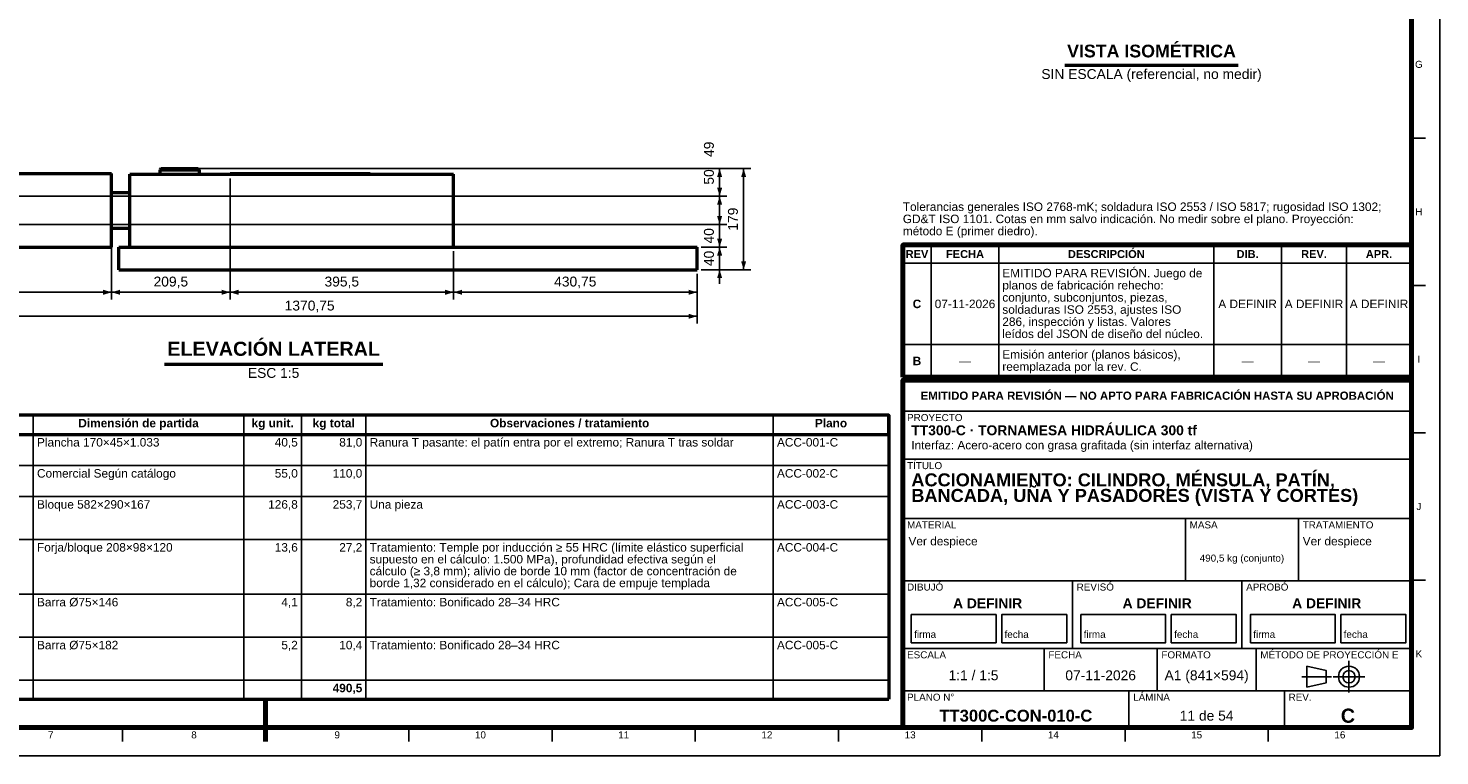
# Model space of a CAD drawing. Header units: millimetres. Extents: x 0 to 841, y 0 to 594.
# Tile 4 of 6: x 342 to 841, y 0 to 258. Entities that reach past the tile are written whole.
import ezdxf
from ezdxf.enums import TextEntityAlignment as Align

# ---------------------------------------------------------------- set-up
doc = ezdxf.new("R2010")
doc.units = ezdxf.units.MM
doc.linetypes.add('EJE', pattern=[31, 20, -4, 3, -4])
for name, color, linetype, lineweight in [('COTA', 7, 'CONTINUOUS', 25), ('EJE', 7, 'EJE', 25), ('FINA', 7, 'CONTINUOUS', 25), ('MARCO', 7, 'CONTINUOUS', 70), ('TXT', 7, 'CONTINUOUS', 25), ('VIS', 7, 'CONTINUOUS', 50)]:
    doc.layers.add(name, color=color, linetype=linetype, lineweight=lineweight)
doc.styles.add('STD', font='LiberationSans-Regular.ttf')
doc.styles.add('STDB', font='LiberationSans-Bold.ttf')

msp = doc.modelspace()

# ---------------------------------------------------------------- linework, layer by layer
at = {"layer": 'COTA'}
for p, q in [((396.52, 207.91), (588.67, 207.91)), ((396.52, 207.91), (597.17, 207.91)), ((586.17, 198.11), (586.17, 207.91)), ((594.67, 172.11), (594.67, 207.91)), ((412.92, 204.41), (412.92, 161.61)), ((412.92, 204.41), (412.92, 161.61)), ((290.52, 198.11), (588.67, 198.11)), ((290.52, 198.11), (588.67, 198.11)), ((586.17, 188.11), (586.17, 198.11)), ((371.02, 191.61), (371.02, 161.61)), ((371.02, 191.61), (371.02, 161.61)), ((586.17, 188.11), (586.17, 193.11)), ((290.52, 188.11), (588.67, 188.11)), ((290.52, 188.11), (588.67, 188.11)), ((586.17, 180.11), (586.17, 188.11)), ((586.17, 180.11), (586.17, 185.11)), ((579.67, 180.11), (588.67, 180.11)), ((579.67, 180.11), (588.67, 180.11)), ((586.17, 172.11), (586.17, 180.11)), ((586.17, 180.11), (586.17, 175.11)), ((492.02, 178.61), (492.02, 161.61)), ((492.02, 178.61), (492.02, 161.61)), ((578.17, 170.61), (578.17, 161.61)), ((578.17, 170.61), (578.17, 153.11)), ((579.67, 172.11), (588.67, 172.11)), ((579.67, 172.11), (597.17, 172.11)), ((586.17, 172.11), (586.17, 167.11)), ((304.02, 164.11), (371.02, 164.11)), ((371.02, 164.11), (412.92, 164.11)), ((412.92, 164.11), (492.02, 164.11)), ((492.02, 164.11), (578.17, 164.11)), ((304.02, 155.61), (578.17, 155.61))]:
    msp.add_line(p, q, dxfattribs=at)
for points in [[(586.17, 207.91), (585.27, 204.91), (587.07, 204.91)], [(594.67, 207.91), (593.77, 204.91), (595.57, 204.91)], [(586.17, 198.11), (587.07, 201.11), (585.27, 201.11)], [(586.17, 198.11), (585.27, 195.11), (587.07, 195.11)], [(586.17, 188.11), (587.07, 191.11), (585.27, 191.11)], [(586.17, 188.11), (587.07, 191.11), (585.27, 191.11)], [(586.17, 180.11), (587.07, 183.11), (585.27, 183.11)], [(586.17, 180.11), (585.27, 177.11), (587.07, 177.11)], [(594.67, 172.11), (595.57, 175.11), (593.77, 175.11)], [(586.17, 172.11), (585.27, 169.11), (587.07, 169.11)], [(371.02, 164.11), (368.02, 165.01), (368.02, 163.21)], [(371.02, 164.11), (374.02, 163.21), (374.02, 165.01)], [(412.92, 164.11), (409.92, 165.01), (409.92, 163.21)], [(412.92, 164.11), (415.92, 163.21), (415.92, 165.01)], [(492.02, 164.11), (489.02, 165.01), (489.02, 163.21)], [(492.02, 164.11), (495.02, 163.21), (495.02, 165.01)], [(578.17, 164.11), (575.17, 165.01), (575.17, 163.21)], [(578.17, 155.61), (575.17, 156.51), (575.17, 154.71)]]:
    msp.add_solid(points, dxfattribs=at)
at = {"layer": 'EJE'}
for p, q in [((808.88, 22.42), (808.88, 33.58)), ((792.14, 28), (802.68, 28)), ((803.3, 28), (814.46, 28))]:
    msp.add_line(p, q, dxfattribs=at)
at = {"layer": 'FINA'}
for p, q in [((831, 218.73), (836, 218.73)), ((661, 134), (661, 180.9)), ((685, 134), (685, 180.9)), ((761, 134), (761, 180.9)), ((785, 134), (785, 180.9)), ((808, 134), (808, 180.9)), ((651, 174.4), (831, 174.4)), ((831, 166.55), (836, 166.55)), ((651, 145.6), (831, 145.6)), ((651, 134), (831, 134)), ((651, 133), (831, 133)), ((343.31, 120.6), (343.31, 20)), ((417.78, 120.6), (417.78, 20)), ((438.2, 120.6), (438.2, 20)), ((461.02, 120.6), (461.02, 20)), ((605.16, 120.6), (605.16, 20)), ((651, 122), (831, 122)), ((25, 113.8), (646, 113.8)), ((831, 114.36), (836, 114.36)), ((651, 105), (831, 105)), ((25, 102.8), (646, 102.8)), ((25, 91.8), (646, 91.8)), ((651, 84), (831, 84)), ((751, 62), (751, 84)), ((791, 62), (791, 84)), ((25, 76.6), (646, 76.6)), ((651, 62), (831, 62)), ((711, 38), (711, 62)), ((771, 38), (771, 62)), ((831, 62.18), (836, 62.18)), ((25, 57.2), (646, 57.2)), ((25, 42), (646, 42)), ((651, 38), (831, 38)), ((701, 23), (701, 38)), ((741, 23), (741, 38)), ((776, 23), (776, 38)), ((25, 26.8), (646, 26.8)), ((651, 23), (831, 23)), ((731, 10), (731, 23)), ((786, 10), (786, 23)), ((374.81, 10), (374.81, 5)), ((425.5, 10), (425.5, 5)), ((476.19, 10), (476.19, 5)), ((526.88, 10), (526.88, 5)), ((577.56, 10), (577.56, 5)), ((628.25, 10), (628.25, 5)), ((678.94, 10), (678.94, 5)), ((729.62, 10), (729.62, 5)), ((780.31, 10), (780.31, 5))]:
    msp.add_line(p, q, dxfattribs=at)
for points in [[(0, 0), (841, 0), (841, 594), (0, 594)], [(654, 40), (684, 40), (684, 50), (654, 50)], [(686, 40), (709, 40), (709, 50), (686, 50)], [(714, 40), (744, 40), (744, 50), (714, 50)], [(746, 40), (769, 40), (769, 50), (746, 50)], [(774, 40), (804, 40), (804, 50), (774, 50)], [(806, 40), (829, 40), (829, 50), (806, 50)], [(794, 24.28), (800.82, 25.83), (800.82, 30.17), (794, 31.72)]]:
    msp.add_lwpolyline(points, close=True, dxfattribs=at)
for radius in [3.72, 2.17]:
    msp.add_circle((808.88, 28), radius, dxfattribs=at)
at = {"layer": 'MARCO'}
msp.add_line((425.5, 5), (425.5, 20), dxfattribs=at)
for points in [[(20, 10), (831, 10), (831, 584), (20, 584)], [(651, 134), (831, 134), (831, 180.9), (651, 180.9)], [(651, 10), (831, 10), (831, 133), (651, 133)]]:
    msp.add_lwpolyline(points, close=True, dxfattribs=at)
at = {"layer": 'VIS'}
for p, q in [((708.29, 244.53), (769.71, 244.53)), ((389.72, 138.71), (466.97, 138.71)), ((646, 120.6), (646, 20)), ((25, 20), (646, 20))]:
    msp.add_line(p, q, dxfattribs=at)
for points in [[(304.02, 206.11), (371.02, 206.11)], [(371.02, 193.11), (371.02, 193.23), (371.02, 193.35), (371.02, 193.47), (371.02, 193.59), (371.02, 193.71), (371.02, 193.83), (371.02, 193.95), (371.02, 194.07), (371.02, 194.19), (371.02, 194.31), (371.02, 194.43), (371.02, 194.55), (371.02, 194.67), (371.02, 194.79), (371.02, 194.91), (371.02, 195.03), (371.02, 195.15), (371.02, 195.27), (371.02, 195.39), (371.02, 195.52), (371.02, 195.64), (371.02, 195.76), (371.02, 195.88), (371.02, 196), (371.02, 196.12), (371.02, 196.24), (371.02, 196.36), (371.02, 196.48), (371.02, 196.6), (371.02, 196.72), (371.02, 196.84), (371.02, 196.96), (371.02, 197.08), (371.02, 197.2), (371.02, 197.32), (371.02, 197.44), (371.02, 197.56), (371.02, 197.68), (371.02, 197.8), (371.02, 197.92), (371.02, 198.04), (371.02, 198.16), (371.02, 198.28), (371.02, 198.4), (371.02, 198.52), (371.02, 198.64), (371.02, 198.77), (371.02, 198.89), (371.02, 199.01), (371.02, 199.13), (371.02, 199.25), (371.02, 199.37), (371.02, 199.49), (371.02, 199.61), (371.02, 199.73), (371.02, 199.85), (371.02, 199.97), (371.02, 200.09), (371.02, 200.21), (371.02, 200.33), (371.02, 200.45), (371.02, 200.57), (371.02, 200.69), (371.02, 200.81), (371.02, 200.93), (371.02, 201.05), (371.02, 201.17), (371.02, 201.29), (371.02, 201.41), (371.02, 201.53), (371.02, 201.65), (371.02, 201.77), (371.02, 201.89), (371.02, 202.02), (371.02, 202.14), (371.02, 202.26), (371.02, 202.38), (371.02, 202.5), (371.02, 202.62), (371.02, 202.74), (371.02, 202.86), (371.02, 202.98), (371.02, 203.1), (371.02, 203.22), (371.02, 203.34), (371.02, 203.46), (371.02, 203.58), (371.02, 203.7), (371.02, 203.82), (371.02, 203.94), (371.02, 204.06), (371.02, 204.18), (371.02, 204.3), (371.02, 204.42), (371.02, 204.54), (371.02, 204.66), (371.02, 204.78), (371.02, 204.9), (371.02, 205.02), (371.02, 205.14), (371.02, 205.27), (371.02, 205.39), (371.02, 205.51), (371.02, 205.63), (371.02, 205.75), (371.02, 205.87), (371.02, 205.99), (371.02, 206.11)], [(377.52, 180.11), (377.52, 205.91)], [(377.52, 205.91), (492.02, 205.91)], [(388.42, 207.91), (388.02, 207.51)], [(388.02, 207.51), (388.14, 207.51), (388.26, 207.51), (388.38, 207.51), (388.5, 207.51), (388.62, 207.51), (388.74, 207.51), (388.86, 207.51), (388.98, 207.51), (389.1, 207.51), (389.22, 207.51), (389.34, 207.51), (389.47, 207.51), (389.59, 207.51), (389.71, 207.51), (389.83, 207.51), (389.95, 207.51), (390.07, 207.51), (390.19, 207.51), (390.31, 207.51), (390.43, 207.51), (390.55, 207.51), (390.67, 207.51), (390.79, 207.51), (390.91, 207.51), (391.03, 207.51), (391.16, 207.51), (391.28, 207.51), (391.4, 207.51), (391.52, 207.51), (391.64, 207.51), (391.76, 207.51), (391.88, 207.51), (392, 207.51), (392.12, 207.51), (392.24, 207.51), (392.36, 207.51), (392.48, 207.51), (392.6, 207.51), (392.72, 207.51), (392.84, 207.51), (392.97, 207.51), (393.09, 207.51), (393.21, 207.51), (393.33, 207.51), (393.45, 207.51), (393.57, 207.51), (393.69, 207.51), (393.81, 207.51), (393.93, 207.51), (394.05, 207.51), (394.17, 207.51), (394.29, 207.51), (394.41, 207.51), (394.53, 207.51), (394.66, 207.51), (394.78, 207.51), (394.9, 207.51), (395.02, 207.51)], [(388.02, 207.51), (388.02, 205.91)], [(388.42, 207.91), (388.54, 207.91), (388.66, 207.91), (388.78, 207.91), (388.9, 207.91), (389.02, 207.91), (389.14, 207.91), (389.26, 207.91), (389.38, 207.91), (389.5, 207.91), (389.62, 207.91), (389.74, 207.91), (389.86, 207.91), (389.98, 207.91), (390.1, 207.91), (390.22, 207.91), (390.34, 207.91), (390.46, 207.91), (390.58, 207.91), (390.7, 207.91), (390.82, 207.91), (390.94, 207.91), (391.06, 207.91), (391.18, 207.91), (391.3, 207.91), (391.42, 207.91), (391.54, 207.91), (391.66, 207.91), (391.78, 207.91), (391.9, 207.91), (392.02, 207.91), (392.14, 207.91), (392.26, 207.91), (392.38, 207.91), (392.5, 207.91), (392.62, 207.91), (392.74, 207.91), (392.86, 207.91), (392.98, 207.91), (393.1, 207.91), (393.22, 207.91), (393.34, 207.91), (393.46, 207.91), (393.58, 207.91), (393.7, 207.91), (393.82, 207.91), (393.94, 207.91), (394.06, 207.91), (394.18, 207.91), (394.3, 207.91), (394.42, 207.91), (394.54, 207.91), (394.66, 207.91), (394.78, 207.91), (394.9, 207.91), (395.02, 207.91)], [(395.02, 207.91), (395.14, 207.91), (395.26, 207.91), (395.38, 207.91), (395.5, 207.91), (395.62, 207.91), (395.74, 207.91), (395.86, 207.91), (395.98, 207.91), (396.1, 207.91), (396.22, 207.91), (396.34, 207.91), (396.46, 207.91), (396.58, 207.91), (396.7, 207.91), (396.82, 207.91), (396.94, 207.91), (397.06, 207.91), (397.18, 207.91), (397.3, 207.91), (397.42, 207.91), (397.54, 207.91), (397.66, 207.91), (397.78, 207.91), (397.9, 207.91), (398.02, 207.91), (398.14, 207.91), (398.26, 207.91), (398.38, 207.91), (398.5, 207.91), (398.62, 207.91), (398.74, 207.91), (398.86, 207.91), (398.98, 207.91), (399.1, 207.91), (399.22, 207.91), (399.34, 207.91), (399.46, 207.91), (399.58, 207.91), (399.7, 207.91), (399.82, 207.91), (399.94, 207.91), (400.06, 207.91), (400.18, 207.91), (400.3, 207.91), (400.42, 207.91), (400.54, 207.91), (400.66, 207.91), (400.78, 207.91), (400.9, 207.91), (401.02, 207.91), (401.14, 207.91), (401.26, 207.91), (401.38, 207.91), (401.5, 207.91), (401.62, 207.91)], [(395.02, 207.51), (395.14, 207.51), (395.26, 207.51), (395.38, 207.51), (395.5, 207.51), (395.62, 207.51), (395.74, 207.51), (395.86, 207.51), (395.98, 207.51), (396.1, 207.51), (396.22, 207.51), (396.34, 207.51), (396.47, 207.51), (396.59, 207.51), (396.71, 207.51), (396.83, 207.51), (396.95, 207.51), (397.07, 207.51), (397.19, 207.51), (397.31, 207.51), (397.43, 207.51), (397.55, 207.51), (397.67, 207.51), (397.79, 207.51), (397.91, 207.51), (398.03, 207.51), (398.16, 207.51), (398.28, 207.51), (398.4, 207.51), (398.52, 207.51), (398.64, 207.51), (398.76, 207.51), (398.88, 207.51), (399, 207.51), (399.12, 207.51), (399.24, 207.51), (399.36, 207.51), (399.48, 207.51), (399.6, 207.51), (399.72, 207.51), (399.84, 207.51), (399.97, 207.51), (400.09, 207.51), (400.21, 207.51), (400.33, 207.51), (400.45, 207.51), (400.57, 207.51), (400.69, 207.51), (400.81, 207.51), (400.93, 207.51), (401.05, 207.51), (401.17, 207.51), (401.29, 207.51), (401.41, 207.51), (401.53, 207.51), (401.66, 207.51), (401.78, 207.51), (401.9, 207.51), (402.02, 207.51)], [(401.62, 207.91), (402.02, 207.51)], [(402.02, 207.51), (402.02, 205.91)], [(412.92, 205.91), (412.92, 206.11)], [(412.92, 206.11), (462.52, 206.11)], [(462.52, 205.91), (462.52, 206.11)], [(492.02, 180.11), (492.02, 205.91)], [(371.02, 199.41), (377.52, 199.41)], [(371.02, 180.11), (371.02, 180.23), (371.02, 180.35), (371.02, 180.47), (371.02, 180.59), (371.02, 180.71), (371.02, 180.83), (371.02, 180.95), (371.02, 181.07), (371.02, 181.19), (371.02, 181.31), (371.02, 181.43), (371.02, 181.55), (371.02, 181.67), (371.02, 181.79), (371.02, 181.91), (371.02, 182.03), (371.02, 182.15), (371.02, 182.27), (371.02, 182.39), (371.02, 182.52), (371.02, 182.64), (371.02, 182.76), (371.02, 182.88), (371.02, 183), (371.02, 183.12), (371.02, 183.24), (371.02, 183.36), (371.02, 183.48), (371.02, 183.6), (371.02, 183.72), (371.02, 183.84), (371.02, 183.96), (371.02, 184.08), (371.02, 184.2), (371.02, 184.32), (371.02, 184.44), (371.02, 184.56), (371.02, 184.68), (371.02, 184.8), (371.02, 184.92), (371.02, 185.04), (371.02, 185.16), (371.02, 185.28), (371.02, 185.4), (371.02, 185.52), (371.02, 185.64), (371.02, 185.77), (371.02, 185.89), (371.02, 186.01), (371.02, 186.13), (371.02, 186.25), (371.02, 186.37), (371.02, 186.49), (371.02, 186.61), (371.02, 186.73), (371.02, 186.85), (371.02, 186.97), (371.02, 187.09), (371.02, 187.21), (371.02, 187.33), (371.02, 187.45), (371.02, 187.57), (371.02, 187.69), (371.02, 187.81), (371.02, 187.93), (371.02, 188.05), (371.02, 188.17), (371.02, 188.29), (371.02, 188.41), (371.02, 188.53), (371.02, 188.65), (371.02, 188.77), (371.02, 188.89), (371.02, 189.02), (371.02, 189.14), (371.02, 189.26), (371.02, 189.38), (371.02, 189.5), (371.02, 189.62), (371.02, 189.74), (371.02, 189.86), (371.02, 189.98), (371.02, 190.1), (371.02, 190.22), (371.02, 190.34), (371.02, 190.46), (371.02, 190.58), (371.02, 190.7), (371.02, 190.82), (371.02, 190.94), (371.02, 191.06), (371.02, 191.18), (371.02, 191.3), (371.02, 191.42), (371.02, 191.54), (371.02, 191.66), (371.02, 191.78), (371.02, 191.9), (371.02, 192.02), (371.02, 192.14), (371.02, 192.27), (371.02, 192.39), (371.02, 192.51), (371.02, 192.63), (371.02, 192.75), (371.02, 192.87), (371.02, 192.99), (371.02, 193.11)], [(371.02, 186.81), (377.52, 186.81)], [(304.02, 180.11), (371.02, 180.11)], [(373.52, 172.11), (373.52, 180.11)], [(373.52, 180.11), (377.52, 180.11)], [(377.52, 180.11), (492.02, 180.11)], [(492.02, 180.11), (578.17, 180.11)], [(578.17, 172.11), (578.17, 180.11)], [(373.52, 172.11), (578.17, 172.11)]]:
    msp.add_lwpolyline(points, dxfattribs=at)
msp.add_lwpolyline([(25, 113.8), (646, 113.8), (646, 120.6), (25, 120.6)], close=True, dxfattribs=at)

# ---------------------------------------------------------------- texts
at = {"layer": 'TXT'}
for s, height, style, p in [('VISTA ISOMÉTRICA', 4.5, 'STDB', (739, 245.93)), ('209,5', 3.5, 'STD', (391.97, 165.11)), ('395,5', 3.5, 'STD', (452.47, 165.11)), ('430,75', 3.5, 'STD', (535.09, 165.11)), ('1370,75', 3.5, 'STD', (441.09, 156.61)), ('ELEVACIÓN LATERAL', 5, 'STDB', (428.34, 140.11))]:
    msp.add_text(s, height=height, dxfattribs=dict(at, style=style)).set_placement(p, align=Align.BOTTOM_CENTER)
for s, height, style, p in [('G', 2.5, 'STD', (833.6, 244.82)), ('H', 2.5, 'STD', (833.6, 192.64)), ('DESCRIPCIÓN', 2.8, 'STDB', (723, 177.65)), ('REV', 2.8, 'STDB', (656, 177.65)), ('FECHA', 2.8, 'STDB', (673, 177.65)), ('DIB.', 2.8, 'STDB', (773, 177.65)), ('REV.', 2.8, 'STDB', (796.5, 177.65)), ('APR.', 2.8, 'STDB', (819.5, 177.65)), ('C', 3, 'STDB', (656, 160)), ('07-11-2026', 3, 'STD', (673, 160)), ('A DEFINIR', 3, 'STD', (773, 160)), ('A DEFINIR', 3, 'STD', (796.5, 160)), ('A DEFINIR', 3, 'STD', (819.5, 160)), ('B', 3, 'STDB', (656, 139.8)), ('I', 2.5, 'STD', (833.6, 140.45)), ('—', 3, 'STD', (673, 139.8)), ('—', 3, 'STD', (773, 139.8)), ('—', 3, 'STD', (796.5, 139.8)), ('—', 3, 'STD', (819.5, 139.8)), ('EMITIDO PARA REVISIÓN — NO APTO PARA FABRICACIÓN HASTA SU APROBACIÓN', 2.9, 'STDB', (741, 127.5)), ('Dimensión de partida', 3, 'STDB', (380.54, 117.8)), ('kg unit.', 3, 'STDB', (427.99, 117.8)), ('kg total', 3, 'STDB', (449.61, 117.8)), ('Observaciones / tratamiento', 3, 'STDB', (533.09, 117.8)), ('Plano', 3, 'STDB', (625.58, 117.8)), ('J', 2.5, 'STD', (833.6, 88.27)), ('490,5 kg (conjunto)', 2.5, 'STD', (771, 70)), ('A DEFINIR', 3.5, 'STDB', (681, 54)), ('A DEFINIR', 3.5, 'STDB', (741, 54)), ('A DEFINIR', 3.5, 'STDB', (801, 54)), ('K', 2.5, 'STD', (833.6, 36.09)), ('1:1 / 1:5', 3.5, 'STD', (676, 28.5)), ('07-11-2026', 3.5, 'STD', (721, 28.5)), ('A1 (841×594)', 3.5, 'STD', (758.5, 28.5)), ('TT300C-CON-010-C', 4.2, 'STDB', (691, 14.2)), ('11 de 54', 3.5, 'STD', (758.5, 14.2)), ('C', 5, 'STDB', (808.5, 14.2)), ('7', 2.5, 'STD', (349.47, 7.4)), ('8', 2.5, 'STD', (400.16, 7.4)), ('9', 2.5, 'STD', (450.84, 7.4)), ('10', 2.5, 'STD', (501.53, 7.4)), ('11', 2.5, 'STD', (552.22, 7.4)), ('12', 2.5, 'STD', (602.91, 7.4)), ('13', 2.5, 'STD', (653.59, 7.4)), ('14', 2.5, 'STD', (704.28, 7.4)), ('15', 2.5, 'STD', (754.97, 7.4)), ('16', 2.5, 'STD', (805.66, 7.4))]:
    msp.add_text(s, height=height, dxfattribs=dict(at, style=style)).set_placement(p, align=Align.MIDDLE_CENTER)
at = {"layer": 'TXT', "style": 'STD'}
for s, p in [('SIN ESCALA (referencial, no medir)', (739, 243.13)), ('ESC 1:5', (428.34, 137.31))]:
    msp.add_text(s, height=3.5, dxfattribs=at).set_placement(p, align=Align.TOP_CENTER)
for s, p in [('49', (585.17, 214.74)), ('50', (585.17, 204.94)), ('179', (593.67, 190.01)), ('40', (585.17, 184.11)), ('40', (585.17, 176.11))]:
    msp.add_text(s, height=3.5, rotation=90, dxfattribs=at).set_placement(p, align=Align.BOTTOM_CENTER)
for s, height, p in [('Tolerancias generales ISO 2768-mK; soldadura ISO 2553 / ISO 5817; rugosidad ISO 1302;', 3, (651, 192)), ('GD&T ISO 1101. Cotas en mm salvo indicación. No medir sobre el plano. Proyección:', 3, (651, 187.7)), ('método E (primer diedro).', 3, (651, 183.4)), ('firma', 2.5, (655, 41)), ('fecha', 2.5, (687, 41)), ('firma', 2.5, (715, 41)), ('fecha', 2.5, (747, 41)), ('firma', 2.5, (775, 41)), ('fecha', 2.5, (807, 41))]:
    msp.add_text(s, height=height, dxfattribs=at).set_placement(p, align=Align.BOTTOM_LEFT)
at = {"layer": 'TXT'}
for s, height, style, p in [('EMITIDO PARA REVISIÓN. Juego de', 3, 'STD', (686.2, 172.4)), ('planos de fabricación rehecho:', 3, 'STD', (686.2, 168.1)), ('conjunto, subconjuntos, piezas,', 3, 'STD', (686.2, 163.8)), ('soldaduras ISO 2553, ajustes ISO', 3, 'STD', (686.2, 159.5)), ('286, inspección y listas. Valores', 3, 'STD', (686.2, 155.2)), ('leídos del JSON de diseño del núcleo.', 3, 'STD', (686.2, 150.9)), ('Emisión anterior (planos básicos),', 3, 'STD', (686.2, 143.6)), ('reemplazada por la rev. C.', 3, 'STD', (686.2, 139.3)), ('PROYECTO', 2.5, 'STD', (652.5, 121)), ('TT300-C · TORNAMESA HIDRÁULICA 300 tf', 3.5, 'STDB', (654, 117)), ('Interfaz: Acero-acero con grasa grafitada (sin interfaz alternativa)', 3, 'STD', (654, 111.5)), ('TÍTULO', 2.5, 'STD', (652.5, 104)), ('ACCIONAMIENTO: CILINDRO, MÉNSULA, PATÍN,', 4.6, 'STDB', (654, 100)), ('BANCADA, UÑA Y PASADORES (VISTA Y CORTES)', 4.6, 'STDB', (654, 94.48)), ('MATERIAL', 2.5, 'STD', (652.5, 83)), ('MASA', 2.5, 'STD', (752.5, 83)), ('TRATAMIENTO', 2.5, 'STD', (792.5, 83)), ('Ver despiece', 3, 'STD', (653, 77.5)), ('Ver despiece', 3, 'STD', (792.5, 77.5)), ('DIBUJÓ', 2.5, 'STD', (652.5, 61)), ('REVISÓ', 2.5, 'STD', (712.5, 61)), ('APROBÓ', 2.5, 'STD', (772.5, 61)), ('ESCALA', 2.5, 'STD', (652.5, 37)), ('FECHA', 2.5, 'STD', (702.5, 37)), ('FORMATO', 2.5, 'STD', (742.5, 37)), ('MÉTODO DE PROYECCIÓN E', 2.5, 'STD', (777.5, 37)), ('PLANO N°', 2.5, 'STD', (652.5, 22)), ('LÁMINA', 2.5, 'STD', (732.5, 22)), ('REV.', 2.5, 'STD', (787.5, 22))]:
    msp.add_text(s, height=height, dxfattribs=dict(at, style=style)).set_placement(p, align=Align.TOP_LEFT)
at = {"layer": 'TXT', "style": 'STD'}
for s, p in [('Plancha 170×45×1.033', (344.61, 111)), ('Ranura T pasante: el patín entra por el extremo; Ranura T tras soldar', (462.32, 111)), ('ACC-001-C', (606.46, 111)), ('Comercial Según catálogo', (344.61, 100)), ('ACC-002-C', (606.46, 100)), ('Bloque 582×290×167', (344.61, 89)), ('Una pieza', (462.32, 89)), ('ACC-003-C', (606.46, 89)), ('Forja/bloque 208×98×120', (344.61, 73.8)), ('Tratamiento: Temple por inducción ≥ 55 HRC (límite elástico superficial', (462.32, 73.8)), ('ACC-004-C', (606.46, 73.8)), ('supuesto en el cálculo: 1.500 MPa), profundidad efectiva según el', (462.32, 69.6)), ('cálculo (≥ 3,8 mm); alivio de borde 10 mm (factor de concentración de', (462.32, 65.4)), ('borde 1,32 considerado en el cálculo); Cara de empuje templada', (462.32, 61.2)), ('Barra Ø75×146', (344.61, 54.4)), ('Tratamiento: Bonificado 28–34 HRC', (462.32, 54.4)), ('ACC-005-C', (606.46, 54.4)), ('Barra Ø75×182', (344.61, 39.2)), ('Tratamiento: Bonificado 28–34 HRC', (462.32, 39.2)), ('ACC-005-C', (606.46, 39.2))]:
    msp.add_text(s, height=3, dxfattribs=at).set_placement(p, align=Align.MIDDLE_LEFT)
at = {"layer": 'TXT'}
for s, style, p in [('40,5', 'STD', (436.9, 111)), ('81,0', 'STD', (459.72, 111)), ('55,0', 'STD', (436.9, 100)), ('110,0', 'STD', (459.72, 100)), ('126,8', 'STD', (436.9, 89)), ('253,7', 'STD', (459.72, 89)), ('13,6', 'STD', (436.9, 73.8)), ('27,2', 'STD', (459.72, 73.8)), ('4,1', 'STD', (436.9, 54.4)), ('8,2', 'STD', (459.72, 54.4)), ('5,2', 'STD', (436.9, 39.2)), ('10,4', 'STD', (459.72, 39.2)), ('490,5', 'STDB', (459.72, 24))]:
    msp.add_text(s, height=3, dxfattribs=dict(at, style=style)).set_placement(p, align=Align.MIDDLE_RIGHT)

doc.saveas('drawing.dxf')
